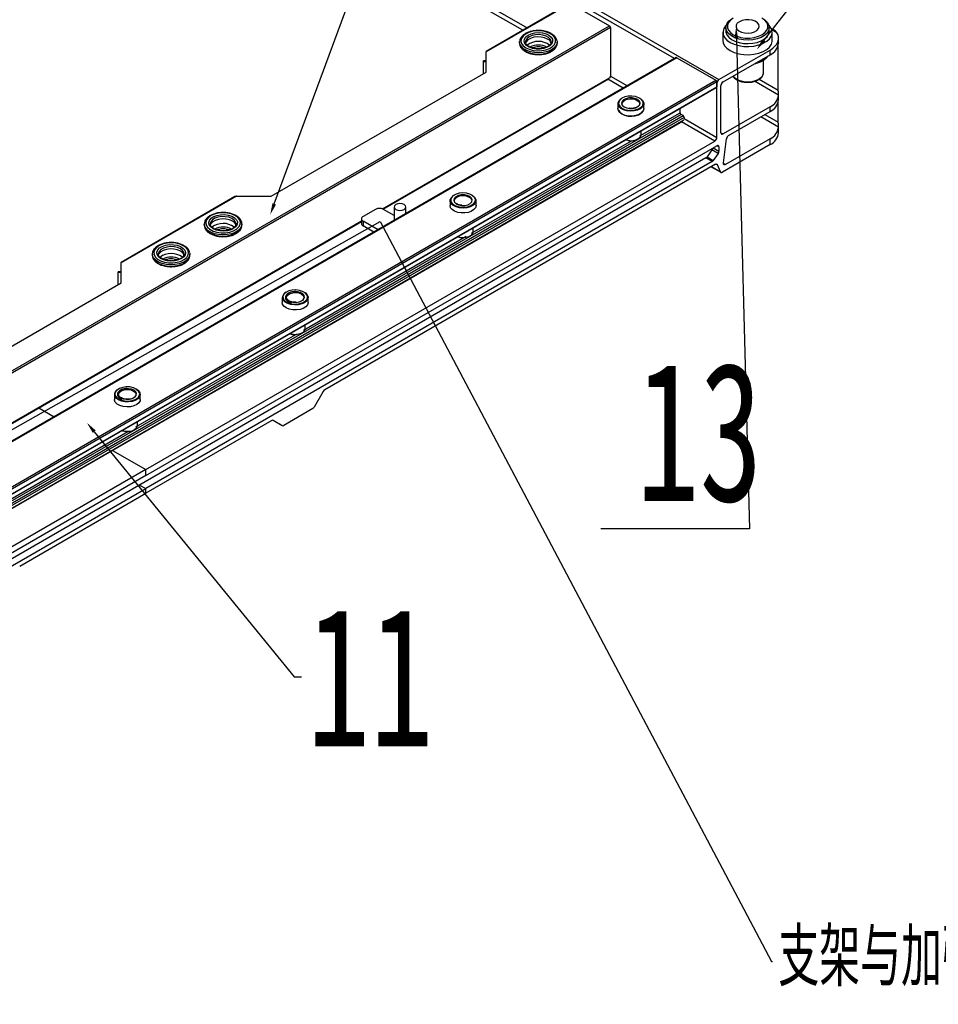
# Model space of a CAD drawing. Header units: millimetres. Extents: x 16386 to 23226, y -7201 to -2390.
# Tile 91 of 94: x 21431 to 21748, y -3639 to -3299. Entities that reach past the tile are written whole.
import ezdxf
from ezdxf import colors
from ezdxf.entities.mleader import LeaderData, LeaderLine
from ezdxf.math import Vec2, Vec3

# ---------------------------------------------------------------- set-up
doc = ezdxf.new("R2010")
doc.units = ezdxf.units.MM
doc.layers.get('0').update_dxf_attribs({"linetype": 'CONTINUOUS'})
doc.layers.add('7标注层', color=4, linetype='CONTINUOUS')
doc.styles.get("Standard").update_dxf_attribs({"font": 'isocp.shx', "width": 0.707, "bigfont": 'hztxt.shx'})
doc.styles.add('标准', font='仿宋GB2312_0.shx', dxfattribs={"width": 0.667})

msp = doc.modelspace()

# ---------------------------------------------------------------- linework, layer by layer
at = {"color": 7, "linetype": 'Continuous', "lineweight": 25}
for p, q in [((21020.58, -2943.27), (21672.53, -3319.63)), ((21621.02, -3293.28), (21592.16, -3309.93)), ((21621.27, -3293.3), (21592.16, -3310.1)), ((21621.27, -3293.3), (21634.7, -3301.06)), ((21635.05, -3301.67), (21635.05, -3318.41)), ((21674.93, -3301.67), (21674.93, -3302.89)), ((21689.93, -3302.89), (21689.93, -3301.67)), ((21673.93, -3303.3), (21673.93, -3306.16)), ((21691.7, -3302.6), (21690.61, -3301.97)), ((21690.93, -3306.16), (21690.93, -3303.3)), ((21693.14, -3306.99), (21693.14, -3305.34)), ((21603.66, -3306.65), (21603.66, -3307.06)), ((21605.72, -3306.53), (21605.71, -3306.65)), ((21616.66, -3307.06), (21616.66, -3306.65)), ((21693.04, -3323.31), (21693.04, -3307.79)), ((21693.14, -3306.99), (21693.14, -3307.03)), ((21657.79, -3312.05), (21263.22, -3539.83)), ((21658.03, -3312.08), (21263.47, -3539.86)), ((21592.16, -3317.04), (21592.16, -3310.1)), ((21658.03, -3312.08), (21671.47, -3319.83)), ((21672.53, -3319.63), (21690.21, -3309.42)), ((21673.94, -3320.45), (21690.21, -3311.06)), ((21690.21, -3311.06), (21690.21, -3309.42)), ((21592.16, -3313.2), (21591.16, -3313.2)), ((21591.16, -3313.37), (21592.16, -3313.37)), ((21591.16, -3317.62), (21591.16, -3313.37)), ((21687.93, -3317.18), (21687.93, -3312.92)), ((21517.86, -3359.94), (21592.16, -3317.04)), ((21635.05, -3318.41), (21634.7, -3319.02)), ((21276.9, -3547.61), (21671.47, -3319.83)), ((21671.82, -3320.45), (21277.26, -3548.22)), ((21277.26, -3549.86), (21671.82, -3322.08)), ((21277.26, -3550.03), (21671.72, -3322.31)), ((21556.48, -3364.34), (21634.35, -3319.39)), ((21671.82, -3320.45), (21671.82, -3322.08)), ((21671.82, -3339.64), (21671.82, -3320.85)), ((21673.24, -3338), (21673.24, -3321.67)), ((21693.14, -3326.58), (21693.14, -3324.93)), ((21637.65, -3327.96), (21637.65, -3329.67)), ((21646.6, -3329.67), (21646.6, -3327.96)), ((21690.21, -3329.02), (21673.94, -3338.41)), ((21690.21, -3330.65), (21690.21, -3329.02)), ((21693.04, -3334.33), (21693.04, -3327.39)), ((21693.14, -3326.58), (21693.14, -3326.63)), ((21659.1, -3331.06), (21659.1, -3329.6)), ((21660.16, -3332.08), (21659.45, -3331.67)), ((21675.84, -3338.95), (21690.21, -3330.65)), ((21277.26, -3554.93), (21660.07, -3333.94)), ((21660.51, -3332.7), (21660.51, -3333.1)), ((21693.14, -3338), (21693.14, -3335.95)), ((21645.63, -3338.65), (21645.63, -3337.37)), ((21474.54, -3454.34), (21671.12, -3340.86)), ((21474.54, -3456.38), (21671.82, -3342.49)), ((21640.38, -3340.4), (21641.06, -3340.58)), ((21690.21, -3342.09), (21673.72, -3351.61)), ((21674.08, -3348.41), (21675.14, -3340.04)), ((21690.21, -3340.05), (21674.77, -3348.96)), ((21690.21, -3342.09), (21690.21, -3340.05)), ((21670.12, -3343.94), (21668.48, -3346.31)), ((21672.25, -3345.16), (21670.6, -3347.53)), ((21672.53, -3342.9), (21672.53, -3344.34)), ((21668.05, -3346.71), (21276.79, -3572.59)), ((21670.18, -3347.94), (21474.54, -3460.87)), ((21671.34, -3348.89), (21536.35, -3426.82)), ((21673.06, -3351.47), (21672, -3349.03)), ((21669.89, -3349.73), (21673.22, -3351.66)), ((21505.83, -3359.94), (21466.02, -3382.92)), ((21505.33, -3360.06), (21466.02, -3382.76)), ((21505.83, -3359.94), (21517.86, -3359.94)), ((21579.67, -3361.43), (21579.67, -3363.14)), ((21588.62, -3363.14), (21588.62, -3361.43)), ((21553.88, -3364.45), (21549.64, -3366.9)), ((21560.36, -3366.56), (21556.71, -3364.45)), ((21560.36, -3363.64), (21560.36, -3368.29)), ((21564.36, -3365.98), (21564.36, -3363.64)), ((21328.58, -3495.91), (21549.05, -3368.64)), ((21494.77, -3369.51), (21494.77, -3369.92)), ((21496.82, -3369.51), (21496.82, -3369.6)), ((21505.72, -3369.51), (21505.72, -3369.46)), ((21507.77, -3369.92), (21507.77, -3369.51)), ((21549.05, -3367.72), (21549.05, -3369.35)), ((21554.79, -3371.51), (21549.64, -3368.54)), ((21549.64, -3368.54), (21549.64, -3370.17)), ((21553.38, -3372.33), (21549.64, -3370.17)), ((21587.64, -3372.13), (21587.64, -3370.85)), ((21476.81, -3379.88), (21476.81, -3380.29)), ((21476.82, -3380.11), (21476.83, -3379.56)), ((21478.88, -3379.66), (21478.86, -3379.88)), ((21489.81, -3380.29), (21489.81, -3379.88)), ((21466.02, -3382.92), (21466.02, -3382.76)), ((21466.02, -3389.86), (21466.02, -3382.92)), ((21466.02, -3386.02), (21465.02, -3386.02)), ((21465.02, -3386.19), (21466.02, -3386.19)), ((21465.02, -3390.44), (21465.02, -3386.19)), ((21391.71, -3432.76), (21466.02, -3389.86)), ((21521.68, -3394.9), (21521.68, -3396.62)), ((21530.63, -3396.62), (21530.63, -3394.9)), ((21529.66, -3405.6), (21529.66, -3404.32)), ((21535.85, -3427.35), (21532.73, -3432.76)), ((21463.7, -3428.38), (21463.7, -3430.09)), ((21472.65, -3430.09), (21472.65, -3428.38)), ((21437.56, -3432.99), (21442.93, -3436.09)), ((21532.23, -3433.28), (21522.21, -3439.07)), ((21471.68, -3439.07), (21471.68, -3437.79)), ((21518.09, -3437.37), (21474.54, -3462.51)), ((21518.57, -3437.31), (21521.71, -3439.12)), ((21521.71, -3439.12), (21518.59, -3437.32)), ((21463.02, -3447.69), (21474.54, -3454.34)), ((21474.54, -3454.34), (21277.97, -3567.82)), ((21474.54, -3456.38), (21474.54, -3454.34)), ((21474.54, -3456.38), (21277.26, -3570.27)), ((21278.91, -3573.81), (21474.54, -3460.87)), ((21472.42, -3459.65), (21474.54, -3460.87)), ((21474.54, -3462.51), (21474.54, -3460.87)), ((21430.99, -3487.65), (21474.54, -3462.51))]:
    msp.add_line(p, q, dxfattribs=at)
at = {"color": 8, "linetype": 'Continuous', "lineweight": 25}
for p, q in [((21657.18, -3312.4), (21063.82, -2969.86)), ((21604.85, -3302.61), (21116.89, -3020.91)), ((21117.63, -3019.71), (21606.27, -3301.79)), ((21241.84, -3527.85), (21634.7, -3301.06)), ((21635.05, -3301.67), (21242.55, -3528.26)), ((21692.58, -3303.45), (21690.79, -3302.41)), ((21610.36, -3309), (21610.12, -3309)), ((21635.05, -3318.41), (21640.92, -3321.79)), ((21556.31, -3364.28), (21634.7, -3319.02)), ((21639.5, -3322.61), (21634.14, -3319.51)), ((21693.14, -3325), (21684.86, -3320.22)), ((21686.45, -3319.51), (21693.04, -3323.31)), ((21659.45, -3331.67), (21277.26, -3552.31)), ((21277.26, -3553.13), (21660.16, -3332.08)), ((21645.22, -3339.07), (21659.1, -3331.06)), ((21693.14, -3336.02), (21687.03, -3332.49)), ((21688.44, -3331.68), (21693.04, -3334.33)), ((21660.51, -3332.7), (21277.26, -3553.94)), ((21277.26, -3554.76), (21660.42, -3333.57)), ((21671.12, -3340.86), (21659.6, -3334.21)), ((21660.51, -3333.1), (21671.82, -3339.64)), ((21673.24, -3338), (21673.94, -3338.41)), ((21587.09, -3372.63), (21642.34, -3340.73)), ((21672.53, -3342.9), (21671.82, -3342.49)), ((21672.25, -3345.16), (21670.12, -3343.94)), ((21670.57, -3343.21), (21672.53, -3344.34)), ((21670.18, -3347.94), (21668.05, -3346.71)), ((21668.48, -3346.31), (21670.6, -3347.53)), ((21672, -3349.03), (21671.61, -3348.8)), ((21674.07, -3348.55), (21674.77, -3348.96)), ((21669.97, -3349.69), (21673.06, -3351.47)), ((21328.41, -3495.84), (21549.05, -3368.47)), ((21529.07, -3406.12), (21585.19, -3373.73)), ((21483.42, -3382.23), (21483.18, -3382.23)), ((21471.09, -3439.6), (21526.34, -3407.7)), ((21413.11, -3473.07), (21468.39, -3441.15))]:
    msp.add_line(p, q, dxfattribs=at)
at = {"color": 7, "linetype": 'Continuous', "lineweight": 25, "flags": 128}
for points in [[(21677.48, -3298.4), (21676.5, -3299.11), (21675.82, -3299.93), (21675.47, -3300.81), (21675.47, -3301.71), (21675.82, -3302.59), (21676.5, -3303.41), (21677.48, -3304.12), (21678.71, -3304.68), (21680.12, -3305.07), (21681.65, -3305.28), (21683.21, -3305.28), (21684.74, -3305.07), (21686.15, -3304.68), (21687.38, -3304.12), (21688.36, -3303.41), (21689.04, -3302.59), (21689.39, -3301.71), (21689.39, -3300.81), (21689.04, -3299.93), (21688.36, -3299.11), (21687.38, -3298.4)], [(21674.22, -3302.03), (21673.94, -3303.04), (21674.03, -3304.07), (21674.49, -3305.06), (21675.3, -3305.97), (21676.42, -3306.77), (21677.8, -3307.42), (21679.38, -3307.88), (21681.1, -3308.15), (21682.88, -3308.2), (21684.63, -3308.04), (21686.29, -3307.67), (21687.78, -3307.11), (21689.04, -3306.39), (21690, -3305.53), (21690.64, -3304.57), (21690.92, -3303.56), (21690.83, -3302.53), (21690.37, -3301.54), (21689.8, -3300.85)], [(21675.06, -3300.85), (21674.86, -3301.07), (21674.22, -3302.03)], [(21688.4, -3299.05), (21688.52, -3299.14), (21689.32, -3299.96), (21689.8, -3300.85), (21689.93, -3301.79), (21689.71, -3302.71), (21689.15, -3303.59), (21688.28, -3304.38), (21687.13, -3305.04), (21685.76, -3305.55), (21684.24, -3305.87), (21682.63, -3306), (21681.02, -3305.92), (21679.47, -3305.65), (21678.05, -3305.18), (21676.85, -3304.56), (21675.9, -3303.8), (21675.26, -3302.94), (21674.95, -3302.02), (21675, -3301.08), (21675.39, -3300.18), (21676.11, -3299.34), (21676.35, -3299.13)], [(21679.6, -3299.63), (21678.89, -3300.18), (21678.5, -3300.83), (21678.46, -3301.52), (21678.76, -3302.18), (21679.4, -3302.77), (21680.3, -3303.22), (21681.39, -3303.49), (21682.58, -3303.57), (21683.75, -3303.44), (21684.81, -3303.12), (21685.65, -3302.63), (21686.21, -3302.02), (21686.43, -3301.35), (21686.29, -3300.66), (21685.82, -3300.03), (21685.04, -3299.51), (21684.03, -3299.14), (21682.88, -3298.97), (21681.69, -3298.99), (21680.56, -3299.22), (21679.6, -3299.63)], [(21604.88, -3304.6), (21604.34, -3305.41), (21604.16, -3306.28), (21604.37, -3307.14), (21604.94, -3307.94), (21605.83, -3308.64), (21607, -3309.18), (21608.37, -3309.55), (21609.85, -3309.7), (21611.35, -3309.64), (21612.77, -3309.36), (21614.04, -3308.89), (21615.05, -3308.25), (21615.77, -3307.48), (21616.12, -3306.64), (21616.11, -3305.77), (21615.72, -3304.93), (21614.98, -3304.18), (21613.94, -3303.55), (21612.66, -3303.09), (21611.23, -3302.83), (21609.73, -3302.79), (21608.25, -3302.96), (21606.9, -3303.34), (21605.75, -3303.9), (21604.88, -3304.6)], [(21605.8, -3304.89), (21606.59, -3304.26), (21607.65, -3303.78), (21608.9, -3303.48), (21610.23, -3303.38), (21611.57, -3303.5), (21612.8, -3303.82), (21613.83, -3304.32), (21614.59, -3304.96), (21615.02, -3305.7), (21615.1, -3306.48), (21614.8, -3307.24), (21614.17, -3307.92), (21613.23, -3308.48), (21612.07, -3308.88), (21610.77, -3309.08), (21609.42, -3309.07), (21608.13, -3308.85), (21606.99, -3308.43), (21606.08, -3307.86), (21605.48, -3307.16), (21605.22, -3306.4), (21605.33, -3305.62), (21605.8, -3304.89)], [(21613.35, -3305.63), (21612.32, -3305.19), (21611.12, -3304.93), (21609.84, -3304.87), (21608.59, -3305.03), (21607.47, -3305.39), (21606.56, -3305.91), (21605.95, -3306.56), (21605.72, -3307.06)], [(21674.93, -3302.89), (21674.95, -3303.24), (21675.26, -3304.16), (21675.9, -3305.02), (21676.85, -3305.78), (21678.05, -3306.41), (21679.47, -3306.87), (21681.02, -3307.15), (21682.63, -3307.22), (21684.24, -3307.09), (21685.76, -3306.77), (21687.13, -3306.27), (21688.28, -3305.61), (21689.15, -3304.82), (21689.71, -3303.94), (21689.93, -3303.01), (21689.93, -3302.89)], [(21690.21, -3309.42), (21691.13, -3308.82), (21691.89, -3308.14), (21692.48, -3307.41), (21692.88, -3306.63), (21693.1, -3305.84), (21693.12, -3305.03), (21692.95, -3304.23), (21692.58, -3303.45)], [(21603.66, -3306.65), (21603.67, -3306.55), (21603.67, -3306.5)], [(21616.62, -3306.22), (21616.64, -3306.31), (21616.66, -3306.65)], [(21673.93, -3306.16), (21674.03, -3306.93), (21674.49, -3307.92), (21675.3, -3308.83), (21676.42, -3309.63), (21677.8, -3310.27), (21679.38, -3310.74), (21681.1, -3311.01), (21682.88, -3311.06), (21684.63, -3310.9), (21686.29, -3310.53), (21687.78, -3309.97), (21689.04, -3309.25), (21690, -3308.39), (21690.64, -3307.43), (21690.92, -3306.42), (21690.93, -3306.16)], [(21592.16, -3310.1), (21592.16, -3310.03), (21592.16, -3309.98), (21592.16, -3309.94), (21592.16, -3309.93)], [(21591.16, -3313.37), (21591.16, -3313.3), (21591.16, -3313.24), (21591.16, -3313.21), (21591.16, -3313.2), (21591.16, -3313.2)], [(21646.38, -3327.57), (21646.22, -3327.09), (21645.68, -3326.43), (21644.83, -3325.88), (21643.73, -3325.51), (21642.49, -3325.33), (21641.22, -3325.38), (21640.03, -3325.64), (21639.02, -3326.1), (21638.29, -3326.7), (21637.91, -3327.4), (21637.89, -3328.13), (21638.25, -3328.84), (21638.96, -3329.45), (21639.95, -3329.92), (21641.13, -3330.19), (21642.4, -3330.26), (21643.64, -3330.1), (21644.75, -3329.74), (21645.63, -3329.21), (21646.2, -3328.55), (21646.2, -3328.55)], [(21640.76, -3330.42), (21639.61, -3330.1), (21638.67, -3329.6), (21638.01, -3328.97), (21637.68, -3328.26), (21637.71, -3327.53), (21638.1, -3326.83), (21638.82, -3326.22), (21639.03, -3326.09)], [(21645.17, -3328.36), (21645.32, -3327.72), (21645.09, -3327.09), (21644.49, -3326.55), (21643.62, -3326.16), (21642.56, -3325.96), (21641.45, -3325.99), (21640.42, -3326.23), (21639.6, -3326.66), (21639.08, -3327.23), (21638.93, -3327.87), (21639.16, -3328.49), (21639.76, -3329.03), (21640.63, -3329.43), (21641.69, -3329.62), (21642.8, -3329.6), (21643.83, -3329.36), (21644.65, -3328.93), (21645.17, -3328.36)], [(21639.13, -3327.96), (21639.15, -3327.72), (21639.47, -3327.15), (21640.11, -3326.67), (21640.99, -3326.35), (21642.01, -3326.23), (21643.04, -3326.31), (21643.96, -3326.59), (21644.66, -3327.03), (21645.06, -3327.59), (21645.1, -3328.19), (21644.98, -3328.49)], [(21645.22, -3326.09), (21645.58, -3326.31), (21646.24, -3326.94), (21646.57, -3327.65), (21646.54, -3328.39), (21646.15, -3329.09), (21645.43, -3329.7), (21644.45, -3330.16), (21643.28, -3330.45), (21642.01, -3330.54), (21640.76, -3330.42)], [(21646.6, -3329.67), (21646.6, -3329.74), (21646.39, -3330.46), (21645.83, -3331.12), (21644.97, -3331.67), (21643.88, -3332.05), (21642.65, -3332.24), (21641.38, -3332.22), (21640.17, -3331.99), (21639.11, -3331.58), (21638.3, -3331.01), (21637.8, -3330.34), (21637.65, -3329.67)], [(21637.89, -3330.16), (21637.89, -3330.18), (21638.25, -3330.88), (21638.96, -3331.49), (21639.95, -3331.96), (21641.13, -3332.23), (21642.4, -3332.3), (21643.64, -3332.14), (21644.75, -3331.78), (21645.63, -3331.25), (21646.2, -3330.59)], [(21645.46, -3339.27), (21645.53, -3339.11), (21645.63, -3338.65)], [(21671.34, -3348.89), (21671.45, -3348.84), (21671.55, -3348.81), (21671.65, -3348.8), (21671.74, -3348.8), (21671.82, -3348.83), (21671.9, -3348.88), (21671.96, -3348.95), (21672, -3349.03)], [(21674.77, -3348.96), (21674.62, -3349.02), (21674.48, -3349.05), (21674.35, -3349.04), (21674.24, -3348.98), (21674.15, -3348.88), (21674.09, -3348.75), (21674.07, -3348.59), (21674.08, -3348.41)], [(21673.06, -3351.47), (21673.11, -3351.56), (21673.17, -3351.62), (21673.24, -3351.67), (21673.32, -3351.7), (21673.41, -3351.7), (21673.51, -3351.69), (21673.61, -3351.66), (21673.72, -3351.61)], [(21587.23, -3359.56), (21587.52, -3359.74), (21588.21, -3360.35), (21588.57, -3361.06), (21588.57, -3361.79), (21588.21, -3362.5), (21587.53, -3363.12), (21586.57, -3363.6), (21585.41, -3363.91), (21584.15, -3364.01), (21582.89, -3363.91), (21581.73, -3363.6), (21580.76, -3363.12), (21580.07, -3362.5), (21579.71, -3361.8), (21579.71, -3361.06), (21579.71, -3361.06)], [(21588.33, -3360.77), (21588.11, -3360.35), (21587.46, -3359.71), (21586.52, -3359.22), (21585.37, -3358.9), (21584.11, -3358.8), (21582.85, -3358.91), (21581.71, -3359.24), (21580.78, -3359.74), (21580.15, -3360.38), (21579.88, -3361.1), (21579.87, -3361.19)], [(21583.69, -3363.1), (21584.8, -3363.07), (21585.83, -3362.84), (21586.66, -3362.41), (21587.18, -3361.84), (21587.34, -3361.21), (21587.11, -3360.58), (21586.53, -3360.03), (21585.65, -3359.64), (21584.59, -3359.44), (21583.48, -3359.46), (21582.45, -3359.7), (21581.63, -3360.13), (21581.1, -3360.69), (21580.94, -3361.33), (21581.17, -3361.95), (21581.76, -3362.5), (21582.63, -3362.9), (21583.69, -3363.1)], [(21581.14, -3361.43), (21581.17, -3361.18), (21581.5, -3360.61), (21582.14, -3360.14), (21583.02, -3359.82), (21584.04, -3359.7), (21585.08, -3359.78), (21585.99, -3360.07), (21586.69, -3360.52), (21587.08, -3361.07), (21587.14, -3361.43)], [(21563.78, -3364.45), (21564.21, -3364.08), (21564.36, -3363.64), (21564.21, -3363.19), (21563.78, -3362.82), (21563.13, -3362.57), (21562.36, -3362.48), (21561.6, -3362.57), (21560.95, -3362.82), (21560.52, -3363.19), (21560.36, -3363.64), (21560.52, -3364.08), (21560.95, -3364.45), (21561.6, -3364.7), (21562.36, -3364.79), (21563.13, -3364.7), (21563.78, -3364.45)], [(21588.62, -3363.14), (21588.44, -3363.87), (21587.91, -3364.54), (21587.08, -3365.1), (21586, -3365.49), (21584.78, -3365.7), (21583.51, -3365.7), (21582.29, -3365.5), (21581.21, -3365.1), (21580.38, -3364.54), (21579.85, -3363.87), (21579.67, -3363.15), (21579.67, -3363.14)], [(21495.54, -3368.07), (21495.28, -3368.93), (21495.39, -3369.79), (21495.87, -3370.61), (21496.69, -3371.34), (21497.8, -3371.93), (21499.12, -3372.34), (21500.59, -3372.55), (21502.09, -3372.54), (21503.54, -3372.31), (21504.85, -3371.88), (21505.94, -3371.28), (21506.73, -3370.54), (21507.18, -3369.71), (21507.25, -3368.85), (21506.95, -3368), (21506.3, -3367.22), (21505.33, -3366.55), (21504.1, -3366.05), (21502.69, -3365.74), (21501.2, -3365.64), (21499.71, -3365.76), (21498.32, -3366.09), (21497.11, -3366.61), (21496.17, -3367.28), (21495.54, -3368.07)], [(21496.54, -3368.25), (21497.12, -3367.55), (21498, -3366.96), (21499.12, -3366.53), (21500.41, -3366.29), (21501.75, -3366.26), (21503.06, -3366.44), (21504.24, -3366.82), (21505.2, -3367.37), (21505.87, -3368.04), (21506.19, -3368.8), (21506.15, -3369.58), (21505.75, -3370.32), (21505.02, -3370.97), (21504, -3371.49), (21502.79, -3371.82), (21501.46, -3371.96), (21500.12, -3371.88), (21498.86, -3371.6), (21497.79, -3371.13), (21496.97, -3370.52), (21496.47, -3369.79), (21496.32, -3369.02), (21496.54, -3368.25)], [(21504.45, -3368.49), (21503.43, -3368.05), (21502.23, -3367.79), (21500.95, -3367.74), (21499.7, -3367.9), (21498.57, -3368.25), (21497.67, -3368.77), (21497.05, -3369.42), (21496.82, -3369.94)], [(21583.63, -3374.13), (21583.94, -3374.14), (21585.08, -3374.07), (21586.12, -3373.79), (21586.95, -3373.33), (21587.48, -3372.74), (21587.64, -3372.13)], [(21477.33, -3379.18), (21477.39, -3380.04), (21477.82, -3380.88), (21478.6, -3381.62), (21479.67, -3382.23), (21480.97, -3382.66), (21482.42, -3382.9), (21483.93, -3382.92), (21485.39, -3382.72), (21486.73, -3382.32), (21487.84, -3381.74), (21488.68, -3381.02), (21489.18, -3380.2), (21489.3, -3379.33), (21489.06, -3378.48), (21488.45, -3377.68), (21487.51, -3377), (21486.32, -3376.48), (21484.93, -3376.14), (21483.44, -3376.01), (21481.95, -3376.1), (21480.54, -3376.4), (21479.3, -3376.89), (21478.32, -3377.55), (21477.65, -3378.33), (21477.33, -3379.18)], [(21478.38, -3379.23), (21478.67, -3378.47), (21479.31, -3377.79), (21480.25, -3377.23), (21481.41, -3376.83), (21482.72, -3376.64), (21484.07, -3376.65), (21485.36, -3376.87), (21486.5, -3377.29), (21487.4, -3377.87), (21488, -3378.56), (21488.25, -3379.33), (21488.14, -3380.1), (21487.66, -3380.83), (21486.87, -3381.46), (21485.81, -3381.94), (21484.56, -3382.24), (21483.22, -3382.33), (21481.89, -3382.21), (21480.66, -3381.89), (21479.63, -3381.39), (21478.88, -3380.74), (21478.45, -3380.01), (21478.38, -3379.23)], [(21486.49, -3378.86), (21485.47, -3378.42), (21484.27, -3378.16), (21482.99, -3378.11), (21481.74, -3378.26), (21480.61, -3378.62), (21479.71, -3379.14), (21479.09, -3379.79), (21478.87, -3380.29)], [(21489.78, -3379.55), (21489.81, -3379.77), (21489.81, -3379.88)], [(21465.02, -3386.19), (21465.02, -3386.12), (21465.02, -3386.07), (21465.02, -3386.03), (21465.02, -3386.02), (21465.02, -3386.02)], [(21529.25, -3393.04), (21529.67, -3393.3), (21530.31, -3393.93), (21530.61, -3394.65), (21530.56, -3395.38), (21530.15, -3396.08), (21529.41, -3396.68), (21528.41, -3397.13), (21527.23, -3397.41), (21525.96, -3397.48), (21524.71, -3397.35), (21523.58, -3397.01), (21522.65, -3396.51), (21522.01, -3395.87), (21521.71, -3395.16), (21521.71, -3395.16)], [(21530.41, -3394.49), (21530.21, -3393.95), (21529.63, -3393.3), (21528.74, -3392.77), (21527.62, -3392.42), (21526.37, -3392.27), (21525.11, -3392.35), (21523.93, -3392.63), (21522.96, -3393.11), (21522.26, -3393.72), (21521.96, -3394.28)], [(21526.48, -3396.58), (21527.55, -3396.4), (21528.45, -3396.03), (21529.08, -3395.5), (21529.35, -3394.88), (21529.24, -3394.24), (21528.76, -3393.66), (21527.96, -3393.21), (21526.95, -3392.95), (21525.84, -3392.9), (21524.77, -3393.07), (21523.87, -3393.45), (21523.24, -3393.98), (21522.97, -3394.6), (21523.08, -3395.24), (21523.56, -3395.82), (21524.36, -3396.26), (21525.37, -3396.53), (21526.48, -3396.58)], [(21523.17, -3395.07), (21523.25, -3394.47), (21523.68, -3393.93), (21524.41, -3393.5), (21525.35, -3393.24), (21526.39, -3393.18), (21527.39, -3393.32), (21528.26, -3393.66), (21528.86, -3394.15), (21529.14, -3394.73), (21529.07, -3395.33), (21528.64, -3395.88), (21528.35, -3396.09)], [(21530.63, -3396.62), (21530.63, -3396.73), (21530.39, -3397.45), (21529.82, -3398.11), (21528.94, -3398.64), (21527.84, -3399.01), (21526.6, -3399.19), (21525.33, -3399.16), (21524.13, -3398.92), (21523.08, -3398.49), (21522.29, -3397.92), (21521.82, -3397.24), (21521.68, -3396.62)], [(21526.58, -3397.19), (21527.82, -3397.01), (21528.91, -3396.63), (21529.75, -3396.08), (21530.27, -3395.41), (21530.43, -3394.9)], [(21526.49, -3407.61), (21526.79, -3407.59), (21527.88, -3407.36), (21528.77, -3406.94), (21529.39, -3406.38), (21529.65, -3405.73), (21529.66, -3405.6)], [(21471.27, -3426.51), (21471.27, -3426.51), (21472.06, -3427.09), (21472.53, -3427.77), (21472.65, -3428.5), (21472.4, -3429.22), (21471.82, -3429.88), (21470.94, -3430.41), (21469.83, -3430.78), (21468.59, -3430.95), (21467.32, -3430.91), (21466.12, -3430.67), (21465.08, -3430.24), (21464.3, -3429.66), (21463.83, -3428.98), (21463.83, -3428.98)], [(21472.07, -3427.19), (21472.01, -3427.11), (21471.28, -3426.51), (21470.27, -3426.06), (21469.08, -3425.8), (21467.81, -3425.75), (21466.57, -3425.93), (21465.47, -3426.3), (21464.62, -3426.85), (21464.08, -3427.51), (21463.91, -3428.04)], [(21468.93, -3430.01), (21469.94, -3429.75), (21470.75, -3429.31), (21471.25, -3428.74), (21471.37, -3428.1), (21471.11, -3427.47), (21470.5, -3426.94), (21469.6, -3426.56), (21468.54, -3426.38), (21467.43, -3426.42), (21466.41, -3426.67), (21465.6, -3427.11), (21465.11, -3427.69), (21464.98, -3428.33), (21465.24, -3428.95), (21465.86, -3429.48), (21466.75, -3429.87), (21467.82, -3430.05), (21468.93, -3430.01)], [(21465.18, -3428.38), (21465.2, -3428.18), (21465.49, -3427.6), (21466.11, -3427.12), (21466.98, -3426.79), (21467.99, -3426.65), (21469.03, -3426.71), (21469.96, -3426.98), (21470.68, -3427.42), (21471.09, -3427.97), (21471.16, -3428.57), (21470.86, -3429.15), (21470.24, -3429.63), (21469.37, -3429.96), (21468.87, -3430.06)], [(21472.65, -3430.09), (21472.57, -3430.58), (21472.15, -3431.28), (21471.41, -3431.88), (21470.41, -3432.33), (21469.22, -3432.6), (21467.96, -3432.67), (21466.71, -3432.53), (21465.57, -3432.19), (21464.65, -3431.68), (21464.02, -3431.05), (21463.72, -3430.33), (21463.7, -3430.09)], [(21469.18, -3430.61), (21470.36, -3430.33), (21471.34, -3429.87), (21472.05, -3429.26), (21472.41, -3428.55), (21472.45, -3428.17)]]:
    msp.add_lwpolyline(points, dxfattribs=at)
at = {"color": 8, "linetype": 'Continuous', "lineweight": 25, "flags": 128}
for points in [[(21614.61, -3306.65), (21614.6, -3306.45), (21614.32, -3305.73), (21613.71, -3305.09), (21612.8, -3304.58), (21611.69, -3304.24), (21610.45, -3304.09), (21609.19, -3304.14), (21608, -3304.4), (21606.99, -3304.85), (21606.24, -3305.44)], [(21616.66, -3306.65), (21616.6, -3307.18), (21616.21, -3308.03), (21615.5, -3308.79), (21614.5, -3309.45), (21613.26, -3309.95), (21611.86, -3310.27), (21610.37, -3310.4), (21608.86, -3310.33), (21607.43, -3310.05), (21606.14, -3309.6), (21605.07, -3308.98), (21604.28, -3308.24), (21603.8, -3307.42), (21603.66, -3306.65)], [(21603.66, -3307.06), (21603.8, -3307.82), (21604.28, -3308.65), (21605.07, -3309.39), (21606.14, -3310.01), (21607.43, -3310.46), (21608.86, -3310.73), (21610.37, -3310.81), (21611.86, -3310.68), (21613.26, -3310.36), (21614.5, -3309.86), (21615.5, -3309.2), (21616.21, -3308.44), (21616.6, -3307.59), (21616.66, -3307.06)], [(21606.24, -3305.44), (21605.81, -3306.12), (21605.72, -3306.53)], [(21689.28, -3311.59), (21688.75, -3312.17), (21687.73, -3312.9)], [(21687.73, -3312.9), (21686.47, -3313.48), (21685.47, -3313.79)], [(21646.2, -3328.55), (21646.4, -3327.82), (21646.38, -3327.57)], [(21579.87, -3361.19), (21579.98, -3361.83), (21580.46, -3362.52), (21581.26, -3363.09), (21582.32, -3363.5), (21583.54, -3363.71)], [(21583.54, -3363.71), (21584.81, -3363.7), (21586.03, -3363.48), (21587.07, -3363.06), (21587.86, -3362.48), (21588.32, -3361.8), (21588.4, -3361.06), (21588.33, -3360.77)], [(21507.77, -3369.44), (21507.66, -3370.21), (21507.21, -3371.04), (21506.44, -3371.79), (21505.39, -3372.42), (21504.12, -3372.89), (21502.69, -3373.17), (21501.19, -3373.26), (21499.7, -3373.15), (21498.28, -3372.85), (21497.03, -3372.36), (21496.01, -3371.72), (21495.27, -3370.96), (21494.86, -3370.12), (21494.77, -3369.48)], [(21494.77, -3369.92), (21494.86, -3370.53), (21495.27, -3371.37), (21496.01, -3372.13), (21497.03, -3372.77), (21498.28, -3373.25), (21499.7, -3373.56), (21501.19, -3373.67), (21502.69, -3373.58), (21504.12, -3373.29), (21505.39, -3372.82), (21506.44, -3372.2), (21507.21, -3371.45), (21507.66, -3370.62), (21507.77, -3369.92)], [(21497.02, -3368.75), (21496.82, -3369.47), (21496.82, -3369.51)], [(21505.72, -3369.46), (21505.56, -3368.83), (21505.05, -3368.16), (21504.24, -3367.6), (21503.19, -3367.19), (21501.98, -3366.98), (21500.71, -3366.96), (21499.49, -3367.16), (21498.41, -3367.54), (21497.57, -3368.09), (21497.02, -3368.75)], [(21582.39, -3373.88), (21582.81, -3374), (21583.63, -3374.13)], [(21489.81, -3379.88), (21489.68, -3380.63), (21489.2, -3381.46), (21488.41, -3382.2), (21487.35, -3382.82), (21486.07, -3383.28), (21484.63, -3383.55), (21483.13, -3383.63), (21481.64, -3383.51), (21480.23, -3383.19), (21479, -3382.69), (21477.99, -3382.04), (21477.27, -3381.27), (21476.88, -3380.43), (21476.82, -3380.11)], [(21487.76, -3379.86), (21487.67, -3379.37), (21487.24, -3378.68), (21486.5, -3378.09), (21485.5, -3377.64), (21484.32, -3377.38), (21483.05, -3377.32), (21481.81, -3377.46), (21480.69, -3377.8), (21479.78, -3378.31), (21479.16, -3378.95), (21478.88, -3379.66)], [(21476.81, -3380.29), (21476.88, -3380.84), (21477.27, -3381.68), (21477.99, -3382.45), (21479, -3383.1), (21480.23, -3383.6), (21481.64, -3383.92), (21483.13, -3384.04), (21484.63, -3383.96), (21486.07, -3383.69), (21487.35, -3383.23), (21488.41, -3382.61), (21489.2, -3381.87), (21489.68, -3381.04), (21489.81, -3380.29)], [(21521.96, -3394.28), (21521.92, -3394.43), (21521.95, -3395.17), (21522.35, -3395.86), (21523.1, -3396.46), (21524.11, -3396.91), (21525.31, -3397.16), (21526.58, -3397.19)], [(21530.43, -3394.9), (21530.43, -3394.68), (21530.41, -3394.49)], [(21472.45, -3428.17), (21472.4, -3427.82), (21472.07, -3427.19)], [(21463.91, -3428.04), (21463.9, -3428.24), (21464.11, -3428.97), (21464.67, -3429.63), (21465.55, -3430.16), (21466.66, -3430.52), (21467.91, -3430.67), (21469.18, -3430.61)]]:
    msp.add_lwpolyline(points, dxfattribs=at)
at = {"color": 7, "linetype": 'Continuous', "lineweight": 25}
for centre, radius, start, end in [((21634.29, -3301.7), 0.768, 2.6055, 57.396), ((21610.16, -3312.73), 6.28, 51.7492, 128.2117), ((21610.16, -3314.56), 6.83, 64.7208, 115.1631), ((21612.3, -3307.83), 2.44, 20.5785, 64.6128), ((21688.11, -3306.45), 5.06, 294.5177, 353.3968), ((21657.89, -3312.28), 0.252, 54.3844, 114.3023), ((21685.18, -3316.91), 2.76, 294.3095, 354.3701), ((21671.06, -3320.48), 0.768, 2.6054, 57.3943), ((21671.6, -3322.11), 0.229, 302.4418, 8.8693), ((21673.36, -3320.92), 1.54, 122.6054, 177.3946), ((21674.77, -3321.74), 1.54, 122.6054, 177.3946), ((21688.11, -3324.42), 5.06, 294.5177, 353.3968), ((21688.11, -3326.05), 5.06, 294.5177, 353.3968), ((21659.86, -3331.03), 0.768, 182.6053, 237.3963), ((21659.74, -3332.73), 0.768, 2.6056, 57.394), ((21673.67, -3338.07), 0.437, 170.7857, 309.2035), ((21676.69, -3340.26), 1.56, 122.8929, 171.8806), ((21688.11, -3335.44), 5.06, 294.5177, 353.3968), ((21688.16, -3337.53), 5, 294.1748, 354.5053), ((21670.29, -3339.57), 1.54, 302.6055, 357.3945), ((21672.1, -3342.83), 0.437, 350.786, 129.2032), ((21668.8, -3343), 1.62, 324.7683, 348.7019), ((21671.03, -3344.28), 1.5, 324.0229, 357.6286), ((21667.34, -3345.54), 1.37, 301.4877, 326.1589), ((21669.46, -3346.77), 1.37, 301.4877, 326.1589), ((21582.23, -3361.96), 2.67, 116.2017, 160.4238), ((21555.29, -3367.18), 3.07, 62.609, 117.3909), ((21501.28, -3375.62), 6.31, 52.648, 128.0284), ((21503.41, -3370.68), 2.43, 19.8702, 64.6934), ((21550.05, -3369.25), 1.01, 185.6961, 245.625), ((21549.95, -3367.72), 0.873, 110.7825, 249.2179), ((21501.27, -3377.4), 6.81, 64.4656, 115.3141), ((21483.31, -3385.97), 6.29, 52.0284, 128.1194), ((21485.46, -3381.05), 2.42, 19.4471, 64.7393), ((21483.31, -3387.79), 6.83, 64.7348, 115.3557), ((21523.98, -3395.12), 2.27, 113.6602, 181.0365), ((21465.8, -3428.43), 2.05, 110.5088, 195.5364), ((21537.12, -3428.05), 1.44, 121.9547, 151.1439), ((21531.47, -3432.06), 1.44, 301.9547, 331.1439), ((21518.38, -3437.78), 0.503, 65.6849, 125.6192), ((21469.07, -3438.32), 2.72, 268.2584, 344.001), ((21521.92, -3438.66), 0.503, 245.6872, 305.6169)]:
    msp.add_arc(centre, radius, start, end, dxfattribs=at)
at = {"color": 8, "linetype": 'Continuous', "lineweight": 25}
for centre, radius, start, end in [((21610.16, -3313.78), 5.49, 67.6648, 112.1311), ((21682.52, -3312.86), 7.59, 227.5145, 300.0679), ((21642.26, -3336.56), 4.19, 253.3128, 319.7477), ((21501.27, -3376.67), 5.52, 67.8894, 111.8606), ((21483.31, -3387.04), 5.51, 68.0234, 112.1058), ((21526.13, -3402.04), 5.59, 252.0137, 273.6806), ((21468.18, -3435.34), 5.75, 252.2764, 278.0524)]:
    msp.add_arc(centre, radius, start, end, dxfattribs=at)
at = {"color": 7, "linetype": 'Continuous', "lineweight": 25}
for centre, major_axis, ratio, start_param, end_param in [((21634.35, -3318.82), (0.354, 0.612), 0.577335, 3.92695, 4.71243), ((21505.83, -3360.35), (0.707, 0), 0.577382, 1.570796, 2.356113)]:
    msp.add_ellipse(centre, major_axis=major_axis, ratio=ratio, start_param=start_param, end_param=end_param, dxfattribs=at)
for points, knots in [([(21604.51, -3304.67), (21604.39, -3304.82), (21604.05, -3305.22), (21603.73, -3305.84), (21603.72, -3306.31), (21603.71, -3306.47)], [0, 0, 0, 0, 0.264112, 0.751336, 1, 1, 1, 1]), ([(21610.14, -3302.69), (21609.67, -3302.71), (21608.72, -3302.74), (21607.36, -3303.03), (21606.13, -3303.49), (21605.16, -3304.05), (21604.7, -3304.49), (21604.51, -3304.67)], [0, 0, 0, 0, 0.20669, 0.417822, 0.629767, 0.843011, 1, 1, 1, 1]), ([(21616.58, -3306.16), (21616.55, -3305.98), (21616.46, -3305.51), (21615.99, -3304.81), (21615.22, -3304.09), (21614.2, -3303.49), (21612.97, -3303.03), (21611.6, -3302.76), (21610.63, -3302.65), (21610.15, -3302.69), (21610.14, -3302.69)], [0, 0, 0, 0, 0.087582, 0.231941, 0.380599, 0.533647, 0.688338, 0.842823, 0.997014, 1, 1, 1, 1]), ([(21692.58, -3303.45), (21692.37, -3303.13), (21692.14, -3302.77), (21691.72, -3302.63), (21691.68, -3302.62)], [0, 0, 0, 0, 0.909654, 1, 1, 1, 1]), ([(21603.72, -3306.84), (21603.69, -3307), (21603.63, -3307.45), (21603.88, -3308.19), (21604.41, -3309), (21605.22, -3309.7), (21606.28, -3310.29), (21607.53, -3310.72), (21608.87, -3310.98), (21609.8, -3311), (21610.25, -3311.02)], [0, 0, 0, 0, 0.0688294, 0.1975427, 0.3264978, 0.4595769, 0.596301, 0.7341742, 0.8718181, 1, 1, 1, 1]), ([(21610.33, -3308.99), (21610.21, -3308.99), (21609.7, -3309.03), (21608.8, -3308.91), (21607.72, -3308.64), (21606.82, -3308.22), (21606.15, -3307.7), (21605.8, -3307.15), (21605.67, -3306.78), (21605.73, -3306.58), (21605.73, -3306.55)], [0, 0, 0, 0, 0.045976, 0.202822, 0.359124, 0.514173, 0.667655, 0.820673, 0.977258, 1, 1, 1, 1]), ([(21610.25, -3311.02), (21610.28, -3311.02), (21610.79, -3311.04), (21611.78, -3310.92), (21613.13, -3310.63), (21614.35, -3310.15), (21615.37, -3309.51), (21616.13, -3308.73), (21616.59, -3307.9), (21616.62, -3307.33), (21616.64, -3307.08)], [0, 0, 0, 0, 0.009721, 0.154586, 0.299731, 0.44548, 0.592152, 0.739619, 0.885462, 1, 1, 1, 1]), ([(21614.6, -3306.65), (21614.6, -3306.68), (21614.64, -3306.91), (21614.46, -3307.31), (21614, -3307.87), (21613.26, -3308.36), (21612.29, -3308.74), (21611.28, -3308.96), (21610.61, -3308.98), (21610.33, -3308.99)], [0, 0, 0, 0, 0.028685, 0.216344, 0.375196, 0.544589, 0.712446, 0.88064, 1, 1, 1, 1]), ([(21687.49, -3313.19), (21687.72, -3313.06), (21688.24, -3312.77), (21688.86, -3312.21), (21689.27, -3311.78), (21689.4, -3311.53), (21689.4, -3311.52)], [0, 0, 0, 0, 0.284539, 0.632554, 0.987933, 1, 1, 1, 1]), ([(21684.92, -3314.11), (21685.13, -3314.07), (21685.68, -3313.95), (21686.5, -3313.67), (21687.15, -3313.41), (21687.45, -3313.22), (21687.49, -3313.19)], [0, 0, 0, 0, 0.224933, 0.571972, 0.938029, 1, 1, 1, 1]), ([(21677.37, -3318.47), (21677.44, -3318.59), (21677.64, -3318.92), (21678.17, -3319.37), (21678.91, -3319.83), (21679.69, -3320.15), (21680.47, -3320.36), (21681.36, -3320.53), (21682.02, -3320.55), (21682.43, -3320.57)], [0, 0, 0, 0, 0.088482, 0.256689, 0.410201, 0.570716, 0.691674, 0.810605, 1, 1, 1, 1]), ([(21686.08, -3319.72), (21686.22, -3319.64), (21686.6, -3319.44), (21687.1, -3319.02), (21687.57, -3318.46), (21687.86, -3317.9), (21687.88, -3317.52), (21687.89, -3317.37)], [0, 0, 0, 0, 0.133564, 0.362655, 0.597943, 0.842133, 1, 1, 1, 1]), ([(21682.43, -3320.57), (21682.87, -3320.55), (21683.5, -3320.53), (21684.37, -3320.37), (21685.07, -3320.18), (21685.68, -3319.95), (21685.99, -3319.77), (21686.08, -3319.72)], [0, 0, 0, 0, 0.333087, 0.466749, 0.685293, 0.90664, 1, 1, 1, 1]), ([(21693.14, -3325), (21693.13, -3324.85), (21693.13, -3324.58), (21693.09, -3324.12), (21693.06, -3323.76), (21693.04, -3323.5), (21693.04, -3323.36), (21693.04, -3323.31)], [0, 0, 0, 0, 0.340505, 0.610199, 0.774315, 0.899877, 1, 1, 1, 1]), ([(21645, -3328.42), (21644.94, -3328.51), (21644.79, -3328.75), (21644.3, -3329.12), (21643.5, -3329.45), (21642.57, -3329.61), (21641.83, -3329.63), (21641.47, -3329.55), (21641.41, -3329.54)], [0, 0, 0, 0, 0.108037, 0.322585, 0.535329, 0.747845, 0.960889, 1, 1, 1, 1]), ([(21693.14, -3336.02), (21693.13, -3335.87), (21693.13, -3335.61), (21693.09, -3335.14), (21693.06, -3334.78), (21693.04, -3334.52), (21693.04, -3334.39), (21693.04, -3334.33)], [0, 0, 0, 0, 0.340505, 0.610199, 0.774316, 0.899877, 1, 1, 1, 1]), ([(21641.35, -3340.68), (21641.56, -3340.71), (21642.11, -3340.79), (21643.04, -3340.71), (21644.02, -3340.47), (21644.82, -3340.05), (21645.25, -3339.65), (21645.41, -3339.39), (21645.44, -3339.33)], [0, 0, 0, 0, 0.126616, 0.33228, 0.53837, 0.745463, 0.9393, 1, 1, 1, 1]), ([(21583.71, -3363.06), (21583.54, -3363.04), (21583.06, -3362.99), (21582.36, -3362.79), (21581.97, -3362.54), (21581.8, -3362.43)], [0, 0, 0, 0, 0.22119, 0.647789, 1, 1, 1, 1]), ([(21500.06, -3365.62), (21500.06, -3365.62), (21499.58, -3365.64), (21498.67, -3365.85), (21497.4, -3366.27), (21496.33, -3366.87), (21495.55, -3367.54), (21495.23, -3368.03), (21495.1, -3368.24)], [0, 0, 0, 0, 0.000583, 0.210533, 0.421212, 0.633122, 0.846397, 1, 1, 1, 1]), ([(21507.76, -3369.43), (21507.73, -3369.15), (21507.66, -3368.59), (21507.19, -3367.79), (21506.46, -3367.05), (21505.47, -3366.43), (21504.27, -3365.95), (21502.92, -3365.65), (21501.49, -3365.51), (21500.54, -3365.58), (21500.06, -3365.62)], [0, 0, 0, 0, 0.11084, 0.231515, 0.355373, 0.483147, 0.61265, 0.742084, 0.871255, 1, 1, 1, 1]), ([(21494.82, -3369.69), (21494.8, -3369.81), (21494.72, -3370.22), (21494.94, -3370.93), (21495.42, -3371.75), (21496.19, -3372.47), (21497.21, -3373.07), (21498.43, -3373.53), (21499.8, -3373.8), (21500.78, -3373.91), (21501.27, -3373.88), (21501.28, -3373.88)], [0, 0, 0, 0, 0.0513373, 0.1809345, 0.3101796, 0.4432158, 0.5802265, 0.71877, 0.8571393, 0.9952421, 1, 1, 1, 1]), ([(21495.1, -3368.24), (21495.02, -3368.4), (21494.83, -3368.8), (21494.81, -3369.22), (21494.79, -3369.48)], [0, 0, 0, 0, 0.407034, 1, 1, 1, 1]), ([(21500.52, -3371.82), (21500.25, -3371.79), (21499.59, -3371.73), (21498.65, -3371.43), (21497.79, -3371), (21497.19, -3370.47), (21496.87, -3369.99), (21496.86, -3369.7), (21496.85, -3369.58)], [0, 0, 0, 0, 0.129187, 0.317464, 0.50412, 0.688936, 0.873613, 1, 1, 1, 1]), ([(21505.69, -3369.47), (21505.7, -3369.57), (21505.72, -3369.84), (21505.49, -3370.29), (21504.99, -3370.83), (21504.21, -3371.3), (21503.21, -3371.66), (21502.08, -3371.85), (21501.14, -3371.9), (21500.64, -3371.83), (21500.52, -3371.82)], [0, 0, 0, 0, 0.083777, 0.227506, 0.365592, 0.512712, 0.659021, 0.805825, 0.953248, 1, 1, 1, 1]), ([(21501.28, -3373.88), (21501.74, -3373.87), (21502.69, -3373.83), (21504.04, -3373.55), (21505.28, -3373.1), (21506.33, -3372.48), (21507.15, -3371.72), (21507.64, -3370.85), (21507.83, -3370.1), (21507.73, -3369.67), (21507.7, -3369.55)], [0, 0, 0, 0, 0.1309581, 0.2668195, 0.4031954, 0.5404024, 0.6784552, 0.8154753, 0.947995, 1, 1, 1, 1]), ([(21483.25, -3375.93), (21482.85, -3375.94), (21481.97, -3375.96), (21480.67, -3376.22), (21479.42, -3376.65), (21478.34, -3377.25), (21477.51, -3378), (21477, -3378.77), (21476.88, -3379.3), (21476.84, -3379.51)], [0, 0, 0, 0, 0.126455, 0.279175, 0.432432, 0.586593, 0.741743, 0.896087, 1, 1, 1, 1]), ([(21489.74, -3379.5), (21489.72, -3379.32), (21489.65, -3378.85), (21489.21, -3378.14), (21488.48, -3377.4), (21487.48, -3376.79), (21486.28, -3376.31), (21484.92, -3376.02), (21483.88, -3375.89), (21483.33, -3375.93), (21483.25, -3375.93)], [0, 0, 0, 0, 0.085224, 0.226304, 0.371193, 0.52062, 0.672, 0.823272, 0.974241, 1, 1, 1, 1]), ([(21582.32, -3373.92), (21582.36, -3373.93), (21582.67, -3374.08), (21583.15, -3374.16), (21583.57, -3374.2), (21583.66, -3374.21)], [0, 0, 0, 0, 0.107144, 0.802611, 1, 1, 1, 1]), ([(21476.84, -3379.92), (21476.82, -3380.09), (21476.78, -3380.56), (21476.98, -3381.32), (21477.48, -3382.13), (21478.25, -3382.85), (21479.28, -3383.45), (21480.51, -3383.91), (21481.87, -3384.18), (21482.87, -3384.28), (21483.39, -3384.25), (21483.43, -3384.25)], [0, 0, 0, 0, 0.07329, 0.198511, 0.323986, 0.453205, 0.586232, 0.720686, 0.854958, 0.988973, 1, 1, 1, 1]), ([(21483.32, -3382.22), (21483.09, -3382.22), (21482.47, -3382.23), (21481.49, -3382.05), (21480.47, -3381.72), (21479.66, -3381.25), (21479.12, -3380.71), (21478.86, -3380.19), (21478.87, -3379.87), (21478.87, -3379.71)], [0, 0, 0, 0, 0.089017, 0.245369, 0.400844, 0.554859, 0.707518, 0.860705, 1, 1, 1, 1]), ([(21487.73, -3379.86), (21487.73, -3379.98), (21487.74, -3380.27), (21487.46, -3380.76), (21486.89, -3381.3), (21486.04, -3381.76), (21485, -3382.08), (21484.06, -3382.24), (21483.49, -3382.22), (21483.32, -3382.22)], [0, 0, 0, 0, 0.1101485, 0.2687003, 0.4385435, 0.6022432, 0.7653478, 0.9291728, 1, 1, 1, 1]), ([(21483.43, -3384.25), (21483.86, -3384.23), (21484.78, -3384.19), (21486.11, -3383.91), (21487.35, -3383.45), (21488.4, -3382.83), (21489.19, -3382.07), (21489.71, -3381.22), (21489.77, -3380.62), (21489.8, -3380.33)], [0, 0, 0, 0, 0.13374, 0.279727, 0.426275, 0.573721, 0.72207, 0.869217, 1, 1, 1, 1]), ([(21526.36, -3392.87), (21526.08, -3392.87), (21525.45, -3392.86), (21524.52, -3393.07), (21523.67, -3393.45), (21523.06, -3393.98), (21522.73, -3394.61), (21522.76, -3395.28), (21523.1, -3395.88), (21523.71, -3396.37), (21524.35, -3396.68), (21524.8, -3396.76), (21524.91, -3396.79)], [0, 0, 0, 0, 0.0890968, 0.1993372, 0.3100462, 0.4215719, 0.5329145, 0.6401036, 0.7444197, 0.8506585, 0.9602611, 1, 1, 1, 1]), ([(21523.94, -3395.97), (21523.81, -3395.89), (21523.47, -3395.69), (21523.24, -3395.39), (21523.23, -3395.2), (21523.22, -3395.17)], [0, 0, 0, 0, 0.3340984, 0.8968775, 1, 1, 1, 1]), ([(21526.47, -3396.54), (21526.3, -3396.55), (21525.81, -3396.56), (21525.01, -3396.44), (21524.3, -3396.23), (21524.02, -3396.03), (21523.94, -3395.97)], [0, 0, 0, 0, 0.177043, 0.519207, 0.861144, 1, 1, 1, 1]), ([(21524.33, -3407.39), (21524.62, -3407.48), (21525.21, -3407.66), (21525.98, -3407.72), (21526.4, -3407.7), (21526.5, -3407.69)], [0, 0, 0, 0, 0.432399, 0.874373, 1, 1, 1, 1]), ([(21468.02, -3426.34), (21467.71, -3426.36), (21467.05, -3426.4), (21466.14, -3426.69), (21465.39, -3427.14), (21464.89, -3427.72), (21464.72, -3428.38), (21464.89, -3429.02), (21465.36, -3429.57), (21465.86, -3429.93), (21466.24, -3430.05), (21466.31, -3430.07)], [0, 0, 0, 0, 0.11194, 0.236322, 0.361436, 0.487439, 0.611361, 0.729918, 0.847547, 0.969236, 1, 1, 1, 1]), ([(21468.9, -3429.97), (21468.73, -3429.99), (21468.25, -3430.04), (21467.42, -3430), (21466.51, -3429.78), (21465.8, -3429.41), (21465.41, -3429.07), (21465.34, -3428.88), (21465.33, -3428.85)], [0, 0, 0, 0, 0.110323, 0.323659, 0.537267, 0.749577, 0.960268, 1, 1, 1, 1]), ([(21466.37, -3440.85), (21466.48, -3440.9), (21466.87, -3441.07), (21467.68, -3441.18), (21468.46, -3441.19), (21468.88, -3441.13), (21468.98, -3441.12)], [0, 0, 0, 0, 0.1414769, 0.5283681, 0.8953169, 1, 1, 1, 1])]:
    msp.add_open_spline(points, degree=3, knots=knots, dxfattribs=at)

# ---------------------------------------------------------------- leaders
at = {"layer": '7标注层', "ltscale": 5}
ml = msp.add_multileader_mtext('Standard', dxfattribs=at)
ml.set_content('8', color=256, style='标准')
ml.set_leader_properties()
ml.build(insert=Vec2(0, 0))
ml.multileader.update_dxf_attribs({"text_right_attachment_type": 6, "dogleg_length": 0.36})
ctx = ml.context
ctx.base_point, ctx.char_height, ctx.plane_origin = Vec3(21636.01, -3047.03), 48, Vec3(21593.1, -2761.62)
ctx.right_attachment = 6
notes = []
notes.append((ctx, [(1, (1, 1, 0), (21635.65, -3047.03), (1, 0), 0.36, [(0, [(21517.53, -3366.32)], 0, [])])]))
ctx.mtext.insert, ctx.mtext.flow_direction = Vec3(21638.01, -3023.03), 5
ml = msp.add_multileader_mtext('Standard', dxfattribs=at)
ml.set_content('{\\fSimSun|b0|i0|c134|p2;尾部M8拉铆螺母法兰面与箱体间增加加厚垫，\\P尺寸见附图（2处）}', color=256)
ml.set_leader_properties()
ml.build(insert=Vec2(0, 0))
ml.multileader.update_dxf_attribs({"text_right_attachment_type": 6, "dogleg_length": 0.36})
ctx = ml.context
ctx.base_point, ctx.char_height, ctx.plane_origin = Vec3(21762.62, -3210.85), 20, Vec3(21685.62, -3309.23)
ctx.right_attachment = 6
notes.append((ctx, [(0, (1, 1, 0), (21762.26, -3210.85), (1, 0), 0.36, [(0, [(21685.62, -3309.23)], 0, [])])]))
ctx.mtext.insert, ctx.mtext.flow_direction = Vec3(21764.62, -3199.35), 5
ml = msp.add_multileader_mtext('Standard', dxfattribs=at)
ml.set_content('13', color=256, style='标准')
ml.set_leader_properties()
ml.build(insert=Vec2(0, 0))
ml.multileader.update_dxf_attribs({"text_right_attachment_type": 6, "dogleg_length": 0.36})
ctx = ml.context
ctx.base_point, ctx.char_height, ctx.plane_origin = Vec3(21642.04, -3441.23), 48, Vec3(21606.9, -3346.07)
ctx.right_attachment = 6
notes.append((ctx, [(0, (1, 1, 0), (21683.09, -3474.83), (-1, 0), 0.36, [(0, [(21678.46, -3301.52)], 0, [])])]))
ctx.mtext.insert, ctx.mtext.flow_direction = Vec3(21644.04, -3417.23), 5
ml = msp.add_multileader_mtext('Standard', dxfattribs=at)
ml.set_content('支架与加强筋面铆接，与水冷板面胶结固定', color=256)
ml.set_leader_properties()
ml.build(insert=Vec2(0, 0))
ml.multileader.update_dxf_attribs({"text_right_attachment_type": 6, "dogleg_length": 0.36})
ctx = ml.context
ctx.base_point, ctx.char_height, ctx.plane_origin = Vec3(21691.04, -3624.17), 20, Vec3(21317.29, -3501.59)
ctx.right_attachment = 6
notes.append((ctx, [(0, (1, 1, 0), (21690.68, -3624.17), (1, 0), 0.36, [(1, [(21326.74, -3497.92), (21555.54, -3368.69)], 0, [])])]))
ctx.mtext.insert, ctx.mtext.flow_direction = Vec3(21693.04, -3612.75), 5
ml = msp.add_multileader_mtext('Standard', dxfattribs=at)
ml.set_content('11', color=256, style='标准')
ml.set_leader_properties()
ml.build(insert=Vec2(0, 0))
ml.multileader.update_dxf_attribs({"text_right_attachment_type": 6, "dogleg_length": 0.36})
ctx = ml.context
ctx.base_point, ctx.char_height, ctx.plane_origin = Vec3(21528.29, -3525.88), 48, Vec3(21629.66, -3326.34)
ctx.right_attachment = 6
notes.append((ctx, [(1, (1, 1, 0), (21525.86, -3525.88), (1, 0), 2.43, [(0, [(21454.21, -3438.14)], 0, [])])]))
ctx.mtext.insert, ctx.mtext.flow_direction = Vec3(21530.29, -3501.88), 5
for ctx, leaders in notes:
    for number, flags, end, landing, length, lines in leaders:
        leader = LeaderData()
        leader.index, (leader.has_last_leader_line, leader.has_dogleg_vector, leader.attachment_direction) = number, flags
        leader.last_leader_point, leader.dogleg_vector, leader.dogleg_length = Vec3(end), Vec3(landing), length
        for number, points, colour, breaks in lines:
            line = LeaderLine()
            line.index, line.vertices, line.color, line.breaks = number, Vec3.list(points), colors.encode_raw_color(colour), breaks
            leader.lines.append(line)
        ctx.leaders.append(leader)

doc.saveas('drawing.dxf')
